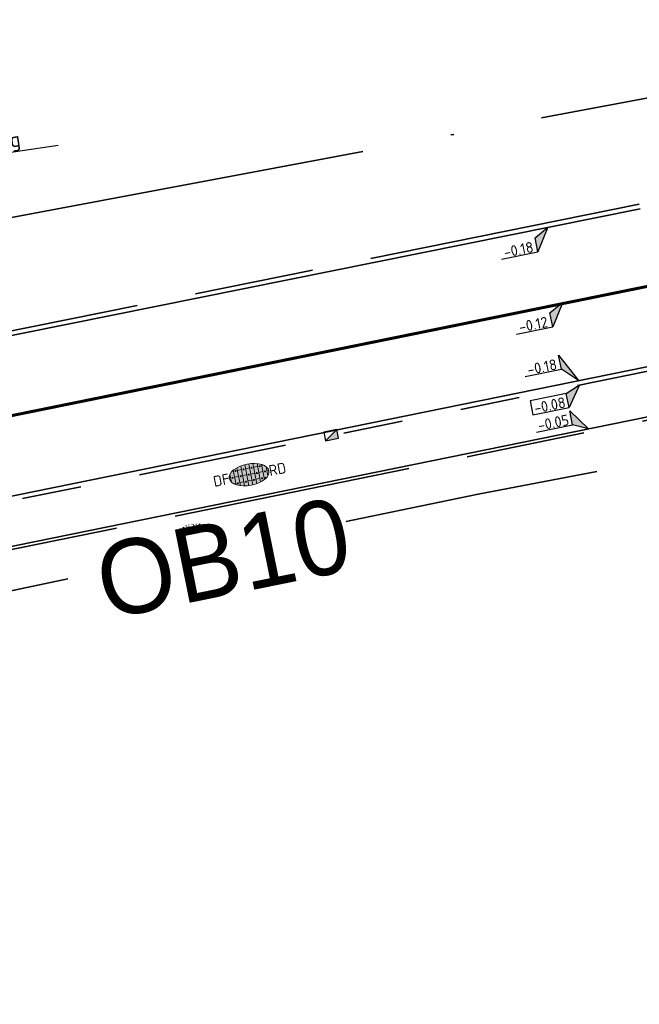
# Model space of a CAD drawing. Header units: metres. Extents: x 0 to 269924, y 0 to 933292.
# Tile 213 of 247: x 135359 to 135379, y 466710 to 466743. Entities that reach past the tile are written whole.
import ezdxf
from ezdxf import colors
from ezdxf.entities.mleader import LeaderData, LeaderLine
from ezdxf.enums import TextEntityAlignment as Align
from ezdxf.math import Vec2, Vec3

# ---------------------------------------------------------------- set-up
doc = ezdxf.new("R2018")
doc.units = ezdxf.units.M
for name, pattern in [('VH-OPSLUITBAND_100X200', [16, 8, -2, 4, -2]), ('VH-OPSLUITBAND_150X250', [24, 16, -2, 4, -2]), ('VH-TROTTOIRBAND_130-150', [15, 5, -2, 2, -2, 2, -2]), ('XX-PROJECTGRENS', [18, 12, -3, 0, -3])]:
    doc.linetypes.add(name, pattern=pattern)
doc.layers.add('N-WE-GR-GRAS-S', color=7, linetype='Continuous', lineweight=18, true_color=0x00a500)
doc.layers.add('N-WE-RI-HWA_KOLK-S', color=150, linetype='Continuous', lineweight=25, true_color=0x007fff)
for name, color, linetype, lineweight in [('N-WE-KG-GRENS_PROJECT-G', 7, 'XX-PROJECTGRENS', 35), ('N-WE-RI-HWA_PUTNUMMER-T25', 7, 'Continuous', 25), ('N-WE-VH-KANTOPSLUITING-T18', 10, 'Continuous', 18), ('N-WE-VH-KANTOPSLUITING_OPSLUITBAND_100X200-G', 150, 'VH-OPSLUITBAND_100X200', 35), ('N-WE-VH-KANTOPSLUITING_OPSLUITBAND_150X250-G', 150, 'VH-OPSLUITBAND_150X250', 35), ('N-WE-VH-KANTOPSLUITING_TROTTOIRBAND_130 150-G', 210, 'VH-TROTTOIRBAND_130-150', 35), ('N-WE-VH-KANTOPSLUITING_VOORKANTBAND-G', 50, 'Continuous', 35), ('N-WE-VH-VERHARDING-T18', 10, 'Continuous', 18), ('N-WE-VH-VERHARDING_STRAATBAKSTEEN-S', 7, 'Continuous', 18), ('N-WE-VW-MARKERING_LANGS_STREEP_DOORGETROKKEN-G', 7, 'Continuous', 13), ('X-XX-AL-HOOGTELABEL-S', 7, 'Continuous', 25)]:
    doc.layers.add(name, color=color, linetype=linetype, lineweight=lineweight)
doc.styles.add('NLCS-ISO', font='NLCS-ISO.ttf')
doc.styles.add('NLCS-ISO-M200-T18', font='NLCS-ISO.ttf', dxfattribs={"height": 0.36})
doc.styles.add('NLCS-ISO-M200-T25', font='NLCS-ISO.ttf', dxfattribs={"height": 0.5})
doc.styles.get("Standard").update_dxf_attribs({"font": 'romand.shx'})

# ---------------------------------------------------------------- blocks, each defined once
blk = doc.blocks.new('*U289')
for p, q in [((-2.53, 2.33), (-2.61, 4.73)), ((-2.61, 4.73), (0, 0)), ((-8.74, 2.14), (-2.53, 2.33)), ((0, 0), (-2.53, 2.33))]:
    blk.add_line(p, q)
blk.add_solid([(-2.61, 4.73), (0, 0), (-2.53, 2.33)])
at = {"style": 'NLCS-ISO'}
blk.add_attdef('...', text='', height=1.8, rotation=1.7845, dxfattribs=at).set_placement((-5.62, 1.81), align=Align.BOTTOM_CENTER)
blk = doc.blocks.new('*U290')
for p, q in [((-2.42, -1.4), (0, 0)), ((0, 0), (-2.34, -3.8)), ((-2.34, -3.8), (-2.42, -1.4)), ((-8.54, -3.99), (-2.34, -3.8))]:
    blk.add_line(p, q)
blk.add_solid([(-2.42, -1.4), (0, 0), (-2.34, -3.8)])
at = {"style": 'NLCS-ISO'}
blk.add_attdef('...', text='', height=1.8, rotation=1.7845, dxfattribs=at).set_placement((-5.43, -4.31), align=Align.BOTTOM_CENTER)
blk = doc.blocks.new('*U295')
for p, q in [((-2.42, -1.39), (0, 0)), ((0, 0), (-2.36, -3.79)), ((-2.36, -3.79), (-2.42, -1.39)), ((-8.56, -3.96), (-2.36, -3.79))]:
    blk.add_line(p, q)
blk.add_solid([(-2.42, -1.39), (0, 0), (-2.36, -3.79)])
at = {"style": 'NLCS-ISO'}
blk.add_attdef('...', text='', height=1.8, rotation=1.5638, dxfattribs=at).set_placement((-5.45, -4.29), align=Align.BOTTOM_CENTER)
blk = doc.blocks.new('*U292')
for p, q in [((-2.43, -1.06), (0, 0)), ((0, 0), (-2.35, -3.46)), ((-2.35, -3.46), (-2.43, -1.06)), ((-8.55, -3.65), (-2.35, -3.46))]:
    blk.add_line(p, q)
blk.add_lwpolyline([(-2.43, -1.06), (-8.63, -1.25), (-8.55, -3.65)])
blk.add_solid([(-2.43, -1.06), (0, 0), (-2.35, -3.46)])
at = {"style": 'NLCS-ISO'}
blk.add_attdef('...', text='', height=1.8, rotation=1.7845, dxfattribs=at).set_placement((-5.44, -3.97), align=Align.BOTTOM_CENTER)
blk = doc.blocks.new('*U291')
for p, q in [((-2.5, 1.07), (-2.57, 3.47)), ((-2.57, 3.47), (0, 0)), ((-8.7, 0.87), (-2.5, 1.07)), ((0, 0), (-2.5, 1.07))]:
    blk.add_line(p, q)
blk.add_solid([(-2.57, 3.47), (0, 0), (-2.5, 1.07)])
at = {"style": 'NLCS-ISO'}
blk.add_attdef('...', text='', height=1.8, rotation=1.7845, dxfattribs=at).set_placement((-5.58, 0.55), align=Align.BOTTOM_CENTER)
blk = doc.blocks.new('N-SRI-KOLK_TROTTOIR-SO')
blk.add_hatch(color=256).paths.add_polyline_path([(1.125, 1.5), (-1.125, 1.5), (-1.125, 0)])
blk.add_line((-1.125, 0), (1.125, 1.5))
at = {"flags": 128}
blk.add_lwpolyline([(-1.125, 0), (1.125, 0), (1.125, 1.5), (-1.125, 1.5)], close=True, dxfattribs=at)
blk = doc.blocks.new('*U535')
at = {"lineweight": 30, "flags": 106}
blk.add_attdef('OB', text='', height=0.36, dxfattribs=at).set_placement((0, 0.1), align=Align.BOTTOM_CENTER)
blk = doc.blocks.new('SVH-SBS_DIKFORMAAT_HALFST_KL-SO')
h = blk.add_hatch(color=254)
edge = h.paths.add_edge_path()
edge.add_ellipse((0.06, -0.03), major_axis=(3.39, 0), ratio=0.533267, start_angle=0, end_angle=360)
for p, q in [((-1.04, -1.74), (-1.04, 1.69)), ((-0.35, -1.83), (-0.35, 1.77)), ((0.34, -1.83), (0.34, 1.78)), ((1.03, -1.76), (1.03, 1.71)), ((-3.34, 0.03), (-3.11, 0.03)), ((-3.11, -0.69), (-3.11, 0.63)), ((-2.65, 1.06), (-2.42, 1.06)), ((-2.42, -1.27), (-2.42, 1.21)), ((-2.42, 0.03), (-1.73, 0.03)), ((-1.73, -1.57), (-1.73, 1.51)), ((-1.73, 1.06), (-1.04, 1.06)), ((-1.04, 0.03), (-0.35, 0.03)), ((-0.35, 1.06), (0.34, 1.06)), ((0.34, 0.03), (1.03, 0.03)), ((1.03, 1.06), (1.72, 1.06)), ((1.72, -1.6), (1.72, 1.55)), ((1.72, 0.03), (2.41, 0.03)), ((2.41, -1.33), (2.41, 1.27)), ((2.41, 1.06), (2.77, 1.06)), ((3.1, -0.82), (3.1, 0.77)), ((3.1, 0.03), (3.45, 0.03)), ((-2.8, -1.01), (-2.42, -1.01)), ((-1.73, -1.01), (-1.04, -1.01)), ((-0.35, -1.01), (0.34, -1.01)), ((1.03, -1.01), (1.72, -1.01)), ((2.41, -1.01), (2.91, -1.01))]:
    blk.add_line(p, q)
for centre in [(-2.76, 0), (-2.07, 1.03), (-1.38, 0), (-0.69, 1.03), (0, 0), (0.69, 1.03), (1.38, 0), (2.07, 1.03), (2.76, 0), (-2.07, -1.09), (-0.69, -1.09), (0.69, -1.04), (2.07, -1.04)]:
    blk.add_circle(centre, 0.0881)
blk.add_ellipse((0.06, -0.03), major_axis=(3.39, 0), ratio=0.533267)
at = {"style": 'NLCS-ISO'}
blk.add_attdef('FORMAAT', text='', height=1.8, dxfattribs=at).set_placement((-3.34, -0.03), align=Align.MIDDLE_RIGHT)
blk.add_attdef('KLEUR', text='', height=1.8, dxfattribs=at).set_placement((3.45, -0.03), align=Align.MIDDLE_LEFT)
at = {"style": 'NLCS-ISO', "flags": 1}
blk.add_attdef('FUNCTIE', text='', height=1.8, dxfattribs=at).set_placement((0.12, -3.58), align=Align.MIDDLE_CENTER)
blk = doc.blocks.new('SGR-GRAS_01-SO')
at = {"ltscale": 0.1}
for p, q in [((-1.96, -0.07), (-1.98, 0)), ((-1.93, 0.19), (-1.93, 0.24)), ((-1.89, 0.24), (-1.92, 0.25)), ((-1.67, 0.02), (-1.6, 0.04)), ((-1.6, 0.24), (-1.65, 0.29)), ((-1.53, 0.32), (-1.6, 0.35)), ((-1.45, 0.64), (-1.52, 0.66)), ((-1.52, 0.19), (-1.44, 0.19)), ((-1.47, 0.58), (-1.48, 0.65)), ((-1.43, 0.48), (-1.35, 0.5)), ((-1.36, 0.21), (-1.43, 0.23)), ((-1.42, 0.13), (-1.36, 0.17)), ((-1.38, 0.11), (-1.32, 0.16)), ((-1.37, 0.01), (-1.38, 0.08)), ((-1.33, 0.11), (-1.33, 0.19)), ((-1.3, 0.76), (-1.32, 0.77)), ((-1.28, 0.68), (-1.28, 0.76)), ((-1.17, 0.39), (-1.23, 0.43)), ((-1.17, 0.24), (-1.22, 0.29)), ((-1.15, 0.65), (-1.21, 0.7)), ((-1.11, 0.17), (-1.04, 0.19)), ((-1.03, 0.03), (-1.1, 0.07)), ((-0.94, 0.84), (-1, 0.88)), ((-0.97, 0.51), (-0.92, 0.57)), ((-0.89, 0.5), (-0.97, 0.52)), ((-0.94, 0.19), (-0.87, 0.19)), ((-0.92, 0.42), (-0.86, 0.46)), ((-0.89, 0.81), (-0.82, 0.81)), ((-0.87, 0.66), (-0.89, 0.73)), ((-0.8, 0.06), (-0.88, 0.08)), ((-0.87, 0.62), (-0.8, 0.64)), ((-0.8, 0.47), (-0.87, 0.51)), ((-0.75, 0.24), (-0.8, 0.29)), ((-0.77, 0.09), (-0.79, 0.16)), ((-0.73, 0.65), (-0.78, 0.7)), ((-0.74, 0.03), (-0.73, 0.11)), ((-0.67, 0.11), (-0.73, 0.14)), ((-0.69, 0.61), (-0.68, 0.68)), ((-0.58, 0.92), (-0.64, 0.96)), ((-0.56, 0.92), (-0.51, 0.97)), ((-0.56, 0.32), (-0.48, 0.34)), ((-0.44, 0.55), (-0.51, 0.59)), ((-0.43, 0.78), (-0.5, 0.8)), ((-0.42, 0.71), (-0.36, 0.74)), ((-0.34, 0.35), (-0.41, 0.37)), ((-0.32, 0.24), (-0.38, 0.29)), ((-0.31, 0.19), (-0.37, 0.22)), ((-0.37, 0.19), (-0.29, 0.19)), ((-0.31, 0.65), (-0.36, 0.7)), ((-0.32, 0.81), (-0.24, 0.81)), ((-0.32, 0.77), (-0.24, 0.79)), ((-0.28, 0.73), (-0.29, 0.81)), ((-0.21, 1), (-0.27, 1.03)), ((-0.24, 0.02), (-0.17, 0.04)), ((-0.18, 0.17), (-0.19, 0.24)), ((-0.08, 0.63), (-0.14, 0.67)), ((-0.14, -0.04), (-0.14, 0.03)), ((-0.09, 0.53), (-0.09, 0.6)), ((-0.08, 0.16), (-0.03, 0.21)), ((-0.07, 0.19), (0, 0.23)), ((0.06, 0.27), (-0.01, 0.3)), ((0, 0.47), (0.07, 0.49)), ((0.1, 0.24), (0.05, 0.29)), ((0.13, 0.64), (0.06, 0.66)), ((0.07, 0.99), (0.14, 1.03)), ((0.12, 0.65), (0.07, 0.7)), ((0.22, 0.2), (0.15, 0.22)), ((0.21, 0.19), (0.28, 0.19)), ((0.29, 0.71), (0.22, 0.75)), ((0.24, 0.92), (0.31, 0.94)), ((0.26, 0.81), (0.33, 0.81)), ((0.32, 0.81), (0.3, 0.89)), ((0.31, 0.17), (0.39, 0.19)), ((0.32, 0.57), (0.38, 0.62)), ((0.42, 0.34), (0.36, 0.38)), ((0.42, 0.25), (0.4, 0.32)), ((0.43, 0.48), (0.49, 0.51)), ((0.53, 0.24), (0.47, 0.29)), ((0.54, 0.65), (0.49, 0.7)), ((0.56, -0.02), (0.49, 0.02)), ((0.5, 0.45), (0.51, 0.53)), ((0.59, 0.93), (0.52, 0.94)), ((0.55, 0.62), (0.63, 0.64)), ((0.65, 0.79), (0.58, 0.83)), ((0.68, 0.49), (0.61, 0.51)), ((0.77, 0.05), (0.7, 0.07)), ((0.78, 0.42), (0.72, 0.46)), ((0.78, 0.19), (0.86, 0.19)), ((0.83, 0.81), (0.91, 0.81)), ((0.92, 0.06), (0.85, 0.09)), ((0.87, 0.31), (0.94, 0.33)), ((0.95, 0.24), (0.9, 0.29)), ((0.91, 0.89), (0.91, 0.92)), ((0.97, 0.65), (0.91, 0.7)), ((0.93, 0.76), (0.99, 0.8)), ((1.01, 0.87), (0.95, 0.91)), ((1.01, 0.33), (1, 0.4)), ((1.15, 0.78), (1.08, 0.8)), ((1.15, 0.5), (1.08, 0.54)), ((1.1, 0.38), (1.1, 0.45)), ((1.11, 0.77), (1.18, 0.79)), ((1.24, 0.34), (1.17, 0.36)), ((1.18, 0.01), (1.26, 0.03)), ((1.21, 0.21), (1.26, 0.26)), ((1.28, 0.14), (1.22, 0.17)), ((1.28, 0.25), (1.35, 0.29)), ((1.37, 0.24), (1.32, 0.29)), ((1.39, 0.65), (1.34, 0.7)), ((1.36, 0.19), (1.43, 0.19)), ((1.42, 0.46), (1.5, 0.48)), ((1.51, 0.58), (1.44, 0.62)), ((1.64, 0.21), (1.58, 0.25)), ((1.61, 0.41), (1.59, 0.48)), ((1.69, 0.3), (1.7, 0.37)), ((1.79, 0.19), (1.72, 0.21)), ((1.74, 0.16), (1.81, 0.18)), ((1.8, 0.24), (1.75, 0.29)), ((1.93, 0.19), (1.95, 0.19)), ((-1.92, -0.16), (-1.85, -0.12)), ((-1.82, -0.08), (-1.9, -0.06)), ((-1.76, -0.13), (-1.82, -0.09)), ((-1.78, -0.3), (-1.73, -0.25)), ((-1.62, -0.5), (-1.69, -0.46)), ((-1.63, -0.57), (-1.68, -0.52)), ((-1.61, -0.17), (-1.67, -0.11)), ((-1.57, -0.44), (-1.49, -0.44)), ((-1.54, -0.66), (-1.5, -0.64)), ((-1.4, -0.05), (-1.46, -0.01)), ((-1.38, -0.46), (-1.38, -0.39)), ((-1.35, -0.28), (-1.28, -0.26)), ((-1.27, -0.23), (-1.34, -0.21)), ((-1.26, -0.42), (-1.33, -0.38)), ((-1.27, -0.56), (-1.28, -0.48)), ((-1.21, -0.57), (-1.26, -0.52)), ((-1.18, -0.67), (-1.25, -0.65)), ((-1.19, -0.17), (-1.24, -0.11)), ((-1.13, -0.78), (-1.19, -0.75)), ((-1.06, -0.39), (-1, -0.35)), ((-1.04, -0.58), (-0.97, -0.57)), ((-0.99, -0.44), (-0.92, -0.44)), ((-0.9, -0.34), (-0.96, -0.3)), ((-0.9, -0.65), (-0.84, -0.6)), ((-0.84, -0.94), (-0.85, -0.93)), ((-0.78, -0.57), (-0.84, -0.52)), ((-0.76, -0.7), (-0.83, -0.67)), ((-0.76, -0.17), (-0.82, -0.11)), ((-0.8, -0.13), (-0.73, -0.11)), ((-0.71, -0.38), (-0.79, -0.36)), ((-0.79, -0.54), (-0.78, -0.46)), ((-0.72, -0.89), (-0.65, -0.87)), ((-0.71, -0.9), (-0.64, -0.86)), ((-0.62, -0.82), (-0.7, -0.8)), ((-0.67, -0.48), (-0.69, -0.4)), ((-0.53, -0.26), (-0.6, -0.22)), ((-0.58, -0.99), (-0.59, -0.97)), ((-0.57, -0.1), (-0.5, -0.06)), ((-0.49, -0.25), (-0.44, -0.19)), ((-0.48, -0.44), (-0.41, -0.42)), ((-0.4, -0.63), (-0.46, -0.59)), ((-0.38, -0.98), (-0.43, -0.93)), ((-0.42, -0.44), (-0.34, -0.44)), ((-0.36, -0.57), (-0.41, -0.52)), ((-0.34, -0.17), (-0.39, -0.11)), ((-0.26, -0.99), (-0.33, -0.95)), ((-0.25, -0.09), (-0.32, -0.07)), ((-0.17, -0.18), (-0.24, -0.14)), ((-0.16, -0.53), (-0.23, -0.51)), ((-0.21, -0.61), (-0.15, -0.58)), ((-0.19, -0.62), (-0.19, -0.54)), ((-0.17, -0.74), (-0.1, -0.72)), ((-0.07, -0.97), (-0.14, -0.95)), ((-0.04, -0.55), (-0.1, -0.51)), ((-0.08, -0.4), (-0.09, -0.32)), ((-0.01, -1.01), (0.04, -0.95)), ((0.05, -0.98), (0, -0.93)), ((0.07, -0.57), (0.01, -0.52)), ((0.02, -0.96), (0.01, -0.89)), ((0.08, -0.17), (0.03, -0.11)), ((0.1, -0.91), (0.03, -0.88)), ((0.07, -0.29), (0.14, -0.27)), ((0.19, -0.1), (0.13, -0.06)), ((0.16, -0.44), (0.23, -0.44)), ((0.17, -1.04), (0.22, -1.02)), ((0.31, -0.24), (0.24, -0.22)), ((0.33, -0.47), (0.26, -0.43)), ((0.29, -0.33), (0.35, -0.29)), ((0.4, -0.68), (0.32, -0.66)), ((0.39, -0.6), (0.45, -0.55)), ((0.39, -0.59), (0.46, -0.57)), ((0.4, -0.69), (0.41, -0.62)), ((0.46, -0.83), (0.4, -0.8)), ((0.47, -0.98), (0.42, -0.93)), ((0.49, -0.57), (0.44, -0.52)), ((0.45, -0.12), (0.46, -0.05)), ((0.51, -0.17), (0.45, -0.11)), ((0.52, -0.32), (0.5, -0.24)), ((0.62, -0.88), (0.6, -0.81)), ((0.63, -0.14), (0.7, -0.12)), ((0.69, -0.39), (0.62, -0.35)), ((0.64, -0.84), (0.71, -0.81)), ((0.7, -0.89), (0.77, -0.88)), ((0.73, -0.44), (0.81, -0.44)), ((0.82, -0.76), (0.76, -0.72)), ((0.78, -0.04), (0.85, 0)), ((0.86, -0.39), (0.79, -0.37)), ((0.8, -0.19), (0.85, -0.14)), ((0.86, -0.94), (0.84, -0.93)), ((0.91, -0.57), (0.86, -0.52)), ((0.93, -0.17), (0.88, -0.11)), ((0.95, -0.83), (0.88, -0.81)), ((0.94, -0.44), (1.01, -0.42)), ((1.05, -0.31), (0.99, -0.27)), ((1, -0.77), (1, -0.7)), ((1.05, -0.2), (1.05, -0.12)), ((1.11, -0.24), (1.1, -0.16)), ((1.19, -0.68), (1.12, -0.64)), ((1.14, -0.56), (1.21, -0.52)), ((1.21, -0.8), (1.2, -0.73)), ((1.33, -0.1), (1.26, -0.08)), ((1.26, -0.75), (1.33, -0.73)), ((1.34, -0.57), (1.29, -0.52)), ((1.36, -0.17), (1.3, -0.11)), ((1.31, -0.44), (1.38, -0.44)), ((1.42, -0.23), (1.35, -0.19)), ((1.42, -0.54), (1.35, -0.52)), ((1.55, -0.6), (1.49, -0.56)), ((1.5, -0.29), (1.57, -0.27)), ((1.64, -0.27), (1.65, -0.2)), ((1.64, -0.27), (1.7, -0.23)), ((1.68, -0.55), (1.74, -0.5)), ((1.71, -0.16), (1.69, -0.09)), ((1.78, -0.15), (1.71, -0.11)), ((1.71, -0.52), (1.71, -0.52)), ((1.78, -0.17), (1.73, -0.11)), ((1.88, -0.25), (1.81, -0.23))]:
    blk.add_line(p, q, dxfattribs=at)
at = {"ltscale": 0.1, "style": 'NLCS-ISO'}
blk.add_attdef('TYPE', text='', height=0.5, dxfattribs=at).set_placement((3.47, -0.02), align=Align.MIDDLE_CENTER)

msp = doc.modelspace()

# ---------------------------------------------------------------- linework, layer by layer
at = {"layer": 'N-WE-KG-GRENS_PROJECT-G', "flags": 128}
msp.add_lwpolyline([(133942.152, 466524.013), (133955.533, 466522.507), (133956.145, 466521.626), (133962.811, 466521.355), (133963.543, 466522.67), (133965.054, 466522.563), (133965.551, 466521.193), (133981.5, 466520.334), (133981.565, 466520.896), (133982.028, 466520.86), (133994.134, 466520.33), (133994.151, 466519.671), (134009.067, 466519.478), (134013.911, 466519.512), (134027.732, 466519.636), (134028.693, 466519.554), (134034.796, 466519.611), (134050.86, 466519.659), (134068.501, 466520.152), (134071.254, 466520.237), (134077.26, 466520.692), (134094.041, 466522.635), (134101.385, 466523.282), (134101.428, 466523.91), (134128.995, 466527.092), (134141.938, 466528.627), (134148.421, 466529.392), (134148.476, 466529.087), (134157.108, 466530.24), (134157.762, 466530.339), (134157.953, 466529.076), (134163.706, 466529.946), (134172.69, 466531.055), (134201.838, 466535.069), (134202.197, 466534.878), (134203.304, 466535.042), (134208.161, 466535.722), (134214.682, 466536.673), (134215.15, 466536.846), (134235.766, 466539.754), (134239.587, 466540.449), (134251.117, 466542.218), (134251.536, 466542.09), (134264.479, 466543.833), (134264.487, 466544.317), (134273.56, 466545.641), (134273.608, 466545.287), (134285.679, 466546.863), (134299.118, 466548.971), (134309.192, 466550.345), (134329.805, 466553.659), (134341.526, 466555.206), (134346.97, 466556.112), (134351.977, 466556.025), (134358.949, 466556.887), (134359.186, 466557.313), (134365.426, 466557.917), (134389.225, 466560.758), (134395.395, 466561.519), (134400.633, 466562.019), (134418.638, 466563.907), (134426.404, 466566.343), (134432.472, 466567.14), (134437.532, 466567.422), (134444.848, 466568.25), (134448.277, 466568.388), (134484.594, 466572.762), (134486.539, 466572.966), (134490.599, 466573.546), (134498.499, 466574.536), (134514.318, 466576.701), (134542.397, 466581.367), (134546.702, 466582.122), (134551.593, 466582.441), (134551.871, 466583.179), (134557.906, 466584.406), (134558.276, 466584.115), (134567.36, 466586.004), (134582.717, 466588.715), (134583.108, 466588.972), (134590.444, 466590.398), (134630.038, 466598.271), (134633.264, 466598.923), (134632.087, 466604.993), (134646.051, 466607.537), (134647.414, 466607.429), (134666.972, 466611.405), (134675.342, 466617.463), (134674.819, 466607.593), (134696.995, 466610.537), (134702.172, 466611.327), (134706.525, 466612.071), (134709.085, 466612.323), (134712.087, 466612.776), (134715, 466613.203), (134716.349, 466613.229), (134723.364, 466613.968), (134738.981, 466616.639), (134746.062, 466617.28), (134746.09, 466616.641), (134760.121, 466618.861), (134759.993, 466619.829), (134768.446, 466621.137), (134784.615, 466623.738), (134787.541, 466625.072), (134796.772, 466626.479), (134796.899, 466625.715), (134813.878, 466628.545), (134820.226, 466629.584), (134847.68, 466634.234), (134881.79, 466639.204), (134881.926, 466639.532), (134884.43, 466640.009), (134893.797, 466641.711), (134903.085, 466643.328), (134904.138, 466643.527), (134920.265, 466646.374), (134921.332, 466646.578), (134937.367, 466649.518), (134938.501, 466649.708), (134961.555, 466654.096), (134967.764, 466655.262), (134974.722, 466656.563), (134984.23, 466658.491), (134992.023, 466659.998), (134995.809, 466660.766), (135000.442, 466661.693), (135009.695, 466663.648), (135010.659, 466663.869), (135018.832, 466665.618), (135021.92, 466666.314), (135034.093, 466668.943), (135034.161, 466668.769), (135043.8, 466670.832), (135059.084, 466674.02), (135068.771, 466676.078), (135083.089, 466679.034), (135091.902, 466680.993), (135097.488, 466682.166), (135104.831, 466683.651), (135116.534, 466686.231), (135119.892, 466686.792), (135126.3, 466688.013), (135127.347, 466688.196), (135130.448, 466688.891), (135135.602, 466689.887), (135140.19, 466691.518), (135166.592, 466696.94), (135182.368, 466700.724), (135201.902, 466704.748), (135203.941, 466705.082), (135209.867, 466705.957), (135217.801, 466707.782), (135228.821, 466709.933), (135242.391, 466712.598), (135277.698, 466719.723), (135279.457, 466720.111), (135279.55, 466721.578), (135288.178, 466723.073), (135350.963, 466735.305), (135501.986, 466763.685), (135501.162, 466761.839), (135525.132, 466766.833), (135533.639, 466768.672), (135569.042, 466775.188), (135582.767, 466777.378), (135584.022, 466777.634), (135585.675, 466776.264, 0.01918), (135652.451, 466792.01), (135652.891, 466793.457), (135660.981, 466795.919), (135661.574, 466796.074), (135664.481, 466796.836), (135665.946, 466796.651), (135673.558, 466799.328), (135680.977, 466801.739), (135687.276, 466804.201), (135692.547, 466806.295), (135705.432, 466809.743), (135712.094, 466810.706), (135728.145, 466817.035), (135760.285, 466825.832), (135773.458, 466829.179), (135789.116, 466834.08), (135813.029, 466842.892), (135823.352, 466846.718), (135839.426, 466852.91), (135860.96, 466860.89), (135867.928, 466863.26), (135895.199, 466872.784), (135899.312, 466861.8), (135873.359, 466852.082), (135873.188, 466848.843), (135867.814, 466846.669), (135856.104, 466842.036), (135847.253, 466838.505), (135830.033, 466832.514), (135818.854, 466828.652), (135812.865, 466826.949), (135808.959, 466825.804), (135805.053, 466824.658), (135770.731, 466814.307), (135766.971, 466812.016), (135761.879, 466808.079), (135757.591, 466807.133), (135743.839, 466803.566), (135724.075, 466798.35), (135721.275, 466798.229), (135720.422, 466801.401), (135715.133, 466799.834), (135698.553, 466794.754), (135698.279, 466793.693), (135686.038, 466790.352), (135686.038, 466789.248), (135686.038, 466787.562), (135681.985, 466786.092), (135677.719, 466785.319), (135623.458, 466770.711), (135607.41, 466767.662), (135584.355, 466763.142), (135577.091, 466761.475), (135570.47, 466760.803), (135524.714, 466753.103), (135522.642, 466752.878), (135515.666, 466751.661), (135498.388, 466748.218), (135460.498, 466741.759), (135438.515, 466737.953), (135402.134, 466731.048), (135401.842, 466732.671), (135396.111, 466731.637), (135390.927, 466730.659), (135374.008, 466727.423), (135342.463, 466720.896), (135337.831, 466720.249), (135332.781, 466719.412), (135316.41, 466716.549), (135312.764, 466716.512), (135301.04, 466714.003), (135296.667, 466713.077), (135288.078, 466711.338), (135288.031, 466710.414), (135288.066, 466708.643), (135283.612, 466707.738), (135244.114, 466700.084), (135242.59, 466702.114), (135218.779, 466697.088), (135216.4, 466696.736), (135207.126, 466694.996), (135197.842, 466693.22), (135196.987, 466690.777), (135188.214, 466689.009), (135186.218, 466690.919), (135157.953, 466685.339), (135157.545, 466682.623), (135152.388, 466681.564), (135151.517, 466683.806), (135135.729, 466680.62), (135134.464, 466677.149), (135128.184, 466675.854), (135125.788, 466678.571), (135109.606, 466675.114), (135107.871, 466673.543), (135107.871, 466672.134), (135099.469, 466670.442), (135080.265, 466666.625), (135079.406, 466666.151), (135069.61, 466664.202), (135057.638, 466661.759), (135035.803, 466657.155), (135033.723, 466658.689), (135013.618, 466654.679), (135014.198, 466652.086), (135012.612, 466651.731), (135012.176, 466654.16), (134999.525, 466651.581), (134981.058, 466648.065), (134978.74, 466647.609), (134978.586, 466647.723), (134973.29, 466646.777), (134967.912, 466645.754), (134966.071, 466645.409), (134952.75, 466642.776), (134952.592, 466643.577), (134951.246, 466643.315), (134944.955, 466642.097), (134940.872, 466641.345), (134939.907, 466640.789), (134925.329, 466637.906), (134925.171, 466637.877), (134925.333, 466636.966), (134925.553, 466635.733), (134922.159, 466635.157), (134921.983, 466636.201), (134920.712, 466635.973), (134906.644, 466633.431), (134906.509, 466633.768), (134899.927, 466632.517), (134896.041, 466630.574), (134862.297, 466626.202), (134861.423, 466623.924), (134854.723, 466622.819), (134853.222, 466624.597), (134834.721, 466621.381), (134818.755, 466618.638), (134803.128, 466616.182), (134801.097, 466614.744), (134787.48, 466613.242), (134768.983, 466610.888), (134755.14, 466609.258), (134754.957, 466609.237), (134754.786, 466610.217), (134731.872, 466606.359), (134713.4, 466603.055), (134699.607, 466600.717), (134685.428, 466598.156), (134675.878, 466596.194), (134672.276, 466595.656), (134668.91, 466595.016), (134645.926, 466591.058), (134638.577, 466590.001), (134611.474, 466584.899), (134601.717, 466583.131), (134600.6, 466582.901), (134592.762, 466581.44), (134575.118, 466578.109), (134569.726, 466577.127), (134558.057, 466574.923), (134547.369, 466573.132), (134538.23, 466571.522), (134531.355, 466570.551), (134524.272, 466569.346), (134519.026, 466568.326), (134515.39, 466567.719), (134505.384, 466563.341), (134500.986, 466562.643), (134495.881, 466561.909), (134495.823, 466562.312), (134492.204, 466563.642), (134484.398, 466562.518), (134478.905, 466561.786), (134469.843, 466560.533), (134464.536, 466559.742), (134456.919, 466558.745), (134448.033, 466557.687), (134433.208, 466556.61), (134412.104, 466554.577), (134407.553, 466554.101), (134387.467, 466551.741), (134381.785, 466550.955), (134364.962, 466548.659), (134360.191, 466548.481), (134354.944, 466547.628), (134324.113, 466542.837), (134319.685, 466541.923), (134312.466, 466540.844), (134307.061, 466539.9), (134305.527, 466540.739), (134283.993, 466537.831), (134278.004, 466536.268), (134260.392, 466533.941), (134253.899, 466532.65), (134244.867, 466531.618), (134227.961, 466528.835), (134196.876, 466524.748), (134191.294, 466524.652), (134189.441, 466519.487), (134180.543, 466523.251), (134138.079, 466517.961), (134135.279, 466517.668), (134120.646, 466515.791), (134115.858, 466514.998), (134094.415, 466512.788), (134094.483, 466512.133), (134077.905, 466510.692), (134056.132, 466509.19), (134043.898, 466509.02), (134033.049, 466509.242), (134023.923, 466509.529), (134011.048, 466510.262), (134011.12, 466510.989), (133978.031, 466511.971), (133977.492, 466511.386), (133976.525, 466511.415), (133970.93, 466511.61), (133940.859, 466512.853), (133936.339, 466513.04), (133926.354, 466513.566), (133918.767, 466513.929), (133914.845, 466514.016), (133909.555, 466514.279), (133907.78, 466514.373), (133898.183, 466514.701), (133889.291, 466514.99), (133877.411, 466515.387), (133865.169, 466516.189), (133858.598, 466516.511), (133853.557, 466516.784), (133840.824, 466517.534), (133833.647, 466517.757), (133833.706, 466517.421), (133832.853, 466517.458), (133826.979, 466517.575), (133808.076, 466518.296), (133803.308, 466518.179), (133802.56, 466518.555), (133780.072, 466520.153), (133779.6, 466519.291), (133774.066, 466519.538), (133773.735, 466520.559), (133740.527, 466522.642), (133713.376, 466524.159), (133705.703, 466524.636), (133705.709, 466526.266), (133685.059, 466527.583), (133660.563, 466529.253), (133639.129, 466529.346), (133622.453, 466530.286), (133616.388, 466530.543), (133614.494, 466530.624), (133604.393, 466531.597), (133597.464, 466531.465), (133574.3, 466531.955), (133566.695, 466531.543), (133561.32, 466531.616), (133554.142, 466531.627), (133545.309, 466531.719), (133535.509, 466531.795), (133530.483, 466531.897), (133499.098, 466532.845), (133498.91, 466530.624), (133497.604, 466522.359), (133448.566, 466524.379), (133448.421, 466522.59), (133414.567, 466524.034), (133414.497, 466533.241), (133401.904, 466533.723), (133353.812, 466535.745), (133352.26, 466536.139), (133333.107, 466536.524), (133333.343, 466545.829), (133369.152, 466544.714), (133381.325, 466544.396), (133400.699, 466543.637), (133404.005, 466543.551), (133435.456, 466542.61), (133435.456, 466542.277), (133451.526, 466541.628), (133467.883, 466541.235), (133477.659, 466542.034), (133509.103, 466541.442), (133515.138, 466541.284), (133519.939, 466540.992), (133525.525, 466540.798), (133532.518, 466540.097), (133548.147, 466539.778), (133548.297, 466540.601), (133555.22, 466540.722), (133564.265, 466540.558), (133565.06, 466540.188), (133570.074, 466540.025), (133574.07, 466539.875), (133576.623, 466539.795), (133577.163, 466540.007), (133601.21, 466539.677), (133602.809, 466541.635), (133610.483, 466541.448), (133611.878, 466539.353), (133618.8, 466539.154), (133622.331, 466538.943), (133622.362, 466539.485), (133627.247, 466539.274), (133627.305, 466538.709), (133642.487, 466537.733), (133654.92, 466537.235), (133674.71, 466536.649), (133674.766, 466536.962), (133682.638, 466536.639), (133685.084, 466535.631), (133701.924, 466534.36), (133703.6, 466534.856), (133708.504, 466534.396), (133731.895, 466532.391), (133737.992, 466531.942), (133749.854, 466530.901), (133752.15, 466530.77), (133756.921, 466530.655), (133767.535, 466530.109), (133779.853, 466530.016), (133787.77, 466529.934), (133810.905, 466528.967), (133832.384, 466528.238), (133837.192, 466527.837), (133897.841, 466525.036)], format="xyb", close=True, dxfattribs=at)
at = {"layer": 'N-WE-VH-KANTOPSLUITING_OPSLUITBAND_100X200-G', "flags": 128}
msp.add_lwpolyline([(135197.656, 466693.529), (135202.437, 466694.498), (135202.319, 466695.086), (135202.904, 466695.205), (135205.063, 466695.641), (135205.182, 466695.052), (135216.963, 466697.431), (135216.845, 466698.019), (135219.589, 466698.573), (135219.708, 466697.985), (135221.591, 466698.365), (135235.046, 466701.072), (135242.614, 466702.582), (135244.241, 466700.414), (135287.543, 466708.806), (135287.703, 466711.88), (135291.924, 466712.69), (135299.97, 466714.255), (135308.48, 466715.918), (135312.296, 466716.651), (135316.875, 466717.484), (135317.31, 466717.567), (135317.908, 466717.155), (135329.071, 466719.215), (135331.421, 466720.275), (135347.259, 466723.315), (135348.251, 466723.506), (135389.342, 466731.869), (135391.08, 466730.739)], dxfattribs=at)
at = {"layer": 'N-WE-VH-KANTOPSLUITING_OPSLUITBAND_150X250-G', "flags": 128}
msp.add_lwpolyline([(135346.882, 466730.579), (135379.411, 466737.136)], dxfattribs=at)
at = {"layer": 'N-WE-VH-KANTOPSLUITING_TROTTOIRBAND_130 150-G'}
msp.add_lwpolyline([(135345.976, 466724.698), (135346.958, 466724.887), (135347.449, 466724.981), (135347.94, 466725.075), (135386.988, 466733.023)], dxfattribs=at)
at = {"layer": 'N-WE-VH-KANTOPSLUITING_VOORKANTBAND-G'}
for points in [[(135346.911, 466730.432), (135379.44, 466736.988)], [(135203.676, 466696.84), (135220.455, 466700.227), (135270.43, 466710.208), (135284.862, 466713.08), (135290.505, 466714.2), (135291.592, 466714.409), (135299.635, 466715.973), (135308.147, 466717.637), (135311.975, 466718.371), (135314.1, 466718.758), (135314.35, 466718.802), (135314.612, 466718.851), (135316.554, 466719.204), (135346.929, 466725.034), (135347.911, 466725.223), (135396.529, 466735.118)], [(135205.26, 466695.17), (135216.846, 466697.509), (135216.727, 466698.097), (135219.667, 466698.691), (135219.786, 466698.103), (135221.572, 466698.463), (135235.027, 466701.17), (135242.657, 466702.692), (135244.283, 466700.524), (135287.447, 466708.889), (135287.608, 466711.963), (135291.905, 466712.789), (135299.951, 466714.353), (135308.461, 466716.017), (135312.278, 466716.749), (135316.857, 466717.582), (135317.332, 466717.673), (135317.931, 466717.261), (135329.041, 466719.311), (135331.39, 466720.371), (135347.24, 466723.414), (135348.231, 466723.604), (135389.362, 466731.975)]]:
    msp.add_lwpolyline(points, dxfattribs=at)
at = {"layer": 'N-WE-VW-MARKERING_LANGS_STREEP_DOORGETROKKEN-G', "ltscale": 5, "const_width": 0.1, "flags": 128}
msp.add_lwpolyline([(135347.411, 466727.827), (135387.424, 466735.958)], dxfattribs=at)

# ---------------------------------------------------------------- block references
at = {"layer": 'N-WE-GR-GRAS-S', "xscale": 0.2999999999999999, "yscale": 0.2999999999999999, "zscale": 0.2999999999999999, "rotation": 10}
msp.add_blockref('SGR-GRAS_01-SO', (135364.425, 466726.103), dxfattribs=at)
at = {"layer": 'N-WE-RI-HWA_KOLK-S', "xscale": 0.2, "yscale": 0.2, "zscale": 0.2, "rotation": 191.474271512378}
msp.add_blockref('N-SRI-KOLK_TROTTOIR-SO', (135369.043, 466729.539), dxfattribs=at)
at = {"layer": 'N-WE-VH-KANTOPSLUITING-T18'}
ref = msp.add_blockref('*U535', (135361.033, 466725.556), dxfattribs=dict(at, rotation=11.47477593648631))
lines = msp.add_mtext('OB10', dxfattribs={"layer": '0', "insert": (135361.013, 466725.654), "char_height": 2.5, "attachment_point": 1, "rotation": 11.4748, "bg_fill": 3, "box_fill_scale": 1, "bg_fill_color": 256, "bg_fill_transparency": 0})
ref.add_attrib('OB', '', (135361.013, 466725.654), dxfattribs={"flags": 16}).embed_mtext(lines)
at = {"layer": 'N-WE-VH-VERHARDING_STRAATBAKSTEEN-S', "xscale": 0.2, "yscale": 0.2, "zscale": 0.2, "rotation": 11.04230120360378}
msp.add_blockref('SVH-SBS_DIKFORMAAT_HALFST_KL-SO', (135366.309, 466728.074), dxfattribs=at).add_auto_attribs({'FORMAAT': 'DF', 'KLEUR': 'RD'})
at = {"layer": 'X-XX-AL-HOOGTELABEL-S', "xscale": 0.2, "yscale": 0.2, "zscale": 0.2, "rotation": 9.685567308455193}
for name, p, values in [('*U290', (135376.342, 466736.366), {'...': '-0.18'}), ('*U295', (135376.842, 466733.853), {'...': '-0.12'}), ('*U289', (135377.374, 466731.23), {'...': '-0.18'}), ('*U292', (135377.404, 466731.083), {'...': '-0.08'}), ('*U291', (135377.702, 466729.613), {'...': '-0.05'})]:
    msp.add_blockref(name, p, dxfattribs=at).add_auto_attribs(values)

# ---------------------------------------------------------------- leaders
at = {"layer": 'N-WE-RI-HWA_PUTNUMMER-T25'}
ml = msp.add_multileader_mtext('Standard', dxfattribs=at)
ml.set_content('aanbrengen plateau 50km/u 10cm hoog', color=256, style='NLCS-ISO-M200-T25')
ml.set_leader_properties(color=256, linetype='ByLayer', lineweight=-1)
ml.build(insert=Vec2(0, 0))
ml.multileader.update_dxf_attribs({"text_left_attachment_type": 5, "text_right_attachment_type": 5, "dogleg_length": 0.5, "arrow_head_size": 0.5})
ctx = ml.context
ctx.base_point, ctx.char_height, ctx.arrow_head_size, ctx.landing_gap_size, ctx.plane_origin, ctx.plane_x_axis, ctx.plane_y_axis = Vec3(135347.058, 466737.21), 0.5, 0.5, 0.18, Vec3(135343.671, 466729.81), Vec3(0.989137, 0.146994), Vec3(-0.146994, 0.989137)
ctx.left_attachment, ctx.right_attachment = 5, 5
notes = []
notes.append((ctx, [(0, (1, 1, 0), (135346.563, 466737.136), (0.989137, 0.146994), 0.5, [(0, [(135343.671, 466729.81)], 0, [])])]))
ctx.mtext.insert, ctx.mtext.text_direction, ctx.mtext.flow_direction = Vec3(135347.14, 466737.879), Vec3(0.989137, 0.146994), 5
at = {"layer": 'N-WE-VH-VERHARDING-T18'}
ml = msp.add_multileader_mtext('Standard', dxfattribs=at)
ml.set_content('', color=256, style='NLCS-ISO-M200-T18')
ml.set_leader_properties(color=256, linetype='ByLayer', lineweight=-1)
ml.build(insert=Vec2(0, 0))
ml.multileader.update_dxf_attribs({"has_dogleg": 0, "text_left_attachment_type": 5, "text_right_attachment_type": 5, "dogleg_length": 0.36, "arrow_head_size": 0.36})
ctx = ml.context
ctx.base_point, ctx.char_height, ctx.arrow_head_size, ctx.landing_gap_size, ctx.plane_origin = Vec3(135697.392, 466805.766), 0.36, 0.36, 0.18, Vec3(135695.697, 466805.189)
ctx.left_attachment, ctx.right_attachment = 5, 5
notes.append((ctx, [(0, (0, 0, 0), (0, 0), (1, 0), 1, [])]))
ctx.mtext.insert, ctx.mtext.rotation, ctx.mtext.flow_direction = Vec3(135697.572, 466806.126), -0.147529, 5
for ctx, leaders in notes:
    for number, flags, end, landing, length, lines in leaders:
        leader = LeaderData()
        leader.index, (leader.has_last_leader_line, leader.has_dogleg_vector, leader.attachment_direction) = number, flags
        leader.last_leader_point, leader.dogleg_vector, leader.dogleg_length = Vec3(end), Vec3(landing), length
        for number, points, colour, breaks in lines:
            line = LeaderLine()
            line.index, line.vertices, line.color, line.breaks = number, Vec3.list(points), colors.encode_raw_color(colour), breaks
            leader.lines.append(line)
        ctx.leaders.append(leader)

doc.saveas('drawing.dxf')
